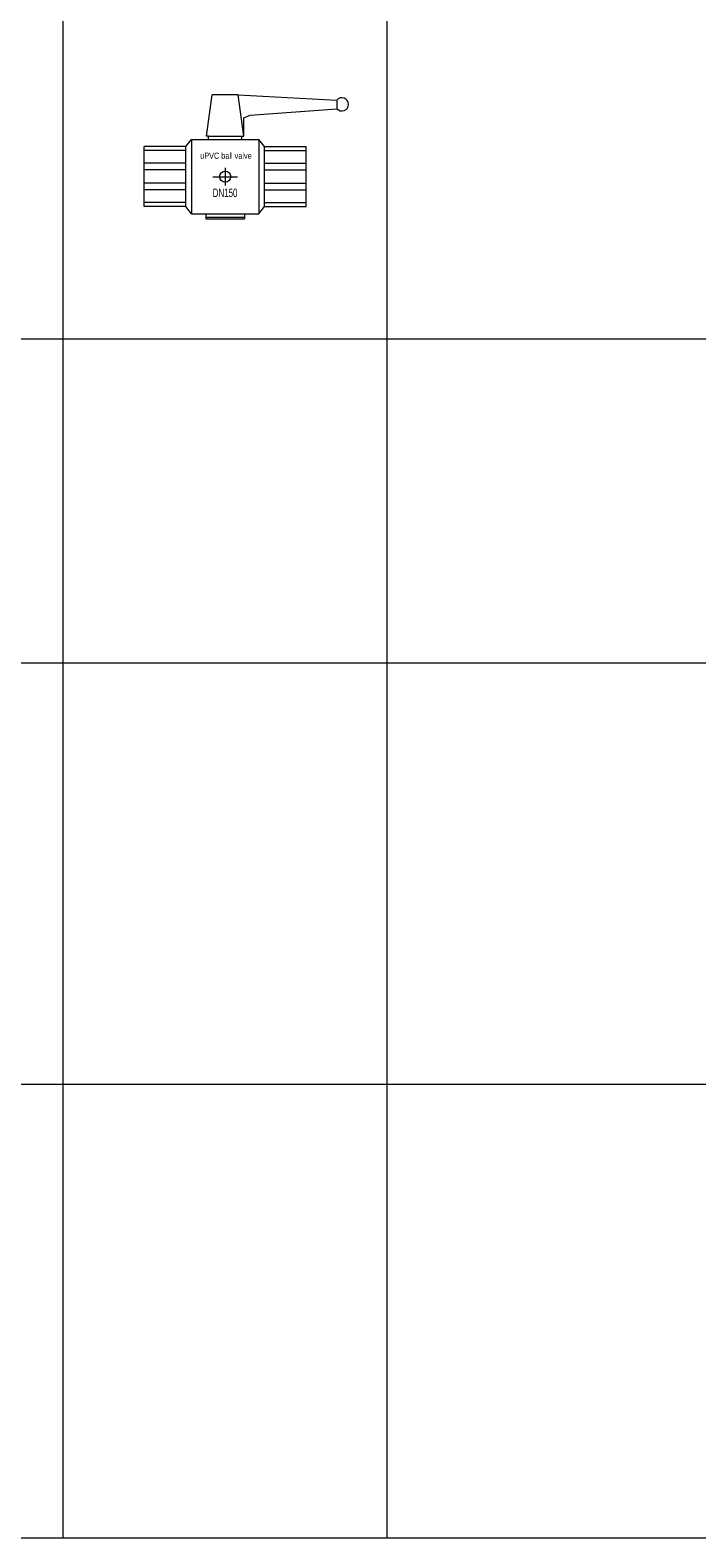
# Model space of a CAD drawing. Header units: millimetres. Extents: x 2339 to 23224, y 1509 to 18979.
# Tile 50 of 124: x 13092 to 15148, y 1509 to 6161. Entities that reach past the tile are written whole.
import ezdxf

# ---------------------------------------------------------------- set-up
doc = ezdxf.new("R2010")
doc.units = ezdxf.units.MM
doc.set_wipeout_variables(frame=1)
doc.layers.get('0').update_dxf_attribs({"lineweight": 0})
doc.styles.add('DISOCP', font='disocp.shx', dxfattribs={"width": 0.6})

# ---------------------------------------------------------------- blocks, each defined once
blk = doc.blocks.new('*U253')
blk.add_wipeout([(-39.3, -43.6), (-46.2, -34.9), (-94.9, -34.9), (-94.9, 35.2), (-46.2, 35.2), (-39.3, 43.6), (-19.5, 43.6), (-19.5, 47.6), (-21.9, 47.9), (-15.1, 95.8), (15.1, 95.8), (130.6, 89.5), (133.7, 91.8), (136.7, 92.4), (141.2, 90.9), (143.6, 88.2), (144.4, 84.8), (143.8, 81.6), (142.4, 79.4), (139.5, 77.5), (136.7, 76.9), (132.7, 78), (130.8, 79.6), (29.2, 71.9), (21.9, 69.1), (21.9, 47.6), (19.5, 47.6), (19.5, 43.6), (39.3, 43.6), (46.2, 35.2), (94.9, 35.2), (94.9, -34.9), (46.2, -34.9), (39.3, -43.6), (22.7, -43.6), (22.7, -49.4), (-22.7, -49.4), (-22.7, -43.6)])
for p, q in [((-21.9, 47.6), (-15.1, 95.8)), ((15.1, 95.8), (-15.1, 95.8)), ((21.9, 47.6), (15.1, 95.8)), ((15.1, 95.8), (130.6, 89.5)), ((130.6, 89.5), (130.8, 79.6)), ((21.9, 69.1), (29.2, 71.9)), ((29.2, 71.9), (130.8, 79.6)), ((21.9, 47.6), (21.9, 69.1)), ((-46.2, 35.2), (-39.3, 43.6)), ((-39.3, 43.6), (39.3, 43.6)), ((-39.3, 43.6), (-39.3, -43.6)), ((-19.5, 47.6), (-21.9, 47.6)), ((-19.5, 43.6), (-19.5, 47.6)), ((-19.5, 47.6), (19.5, 47.6)), ((19.5, 43.6), (19.5, 47.6)), ((19.5, 47.6), (21.9, 47.6)), ((46.2, 35.2), (39.3, 43.6)), ((39.3, 43.6), (39.3, -43.6)), ((-94.9, -34.9), (-94.9, 35.2)), ((-46.2, 35.2), (-94.9, 35.2)), ((-46.2, 30.7), (-94.9, 30.7)), ((-46.2, -34.9), (-46.2, 35.2)), ((46.2, 35.2), (94.9, 35.2)), ((46.2, -34.9), (46.2, 35.2)), ((46.2, 30.7), (94.9, 30.7)), ((94.9, -34.9), (94.9, 35.2)), ((-46.2, 15.7), (-94.9, 15.7)), ((-46.2, 7.9), (-94.9, 7.9)), ((-14.3, 0), (14.3, 0)), ((0, 10.3), (0, -10.3)), ((46.2, 15.7), (94.9, 15.7)), ((46.2, 7.9), (94.9, 7.9)), ((-46.2, -7.6), (-94.9, -7.6)), ((-46.2, -15.4), (-94.9, -15.4)), ((46.2, -7.6), (94.9, -7.6)), ((46.2, -15.4), (94.9, -15.4)), ((-46.2, -30.4), (-94.9, -30.4)), ((-46.2, -34.9), (-94.9, -34.9)), ((-39.3, -43.6), (-46.2, -34.9)), ((39.3, -43.6), (46.2, -34.9)), ((46.2, -30.4), (94.9, -30.4)), ((46.2, -34.9), (94.9, -34.9)), ((-39.3, -43.6), (39.3, -43.6)), ((-22.7, -43.6), (-22.7, -49.4)), ((-22.7, -47.5), (22.7, -47.5)), ((-22.7, -49.4), (22.7, -49.4)), ((22.7, -43.6), (22.7, -49.4))]:
    blk.add_line(p, q)
blk.add_circle((0, 0), 6.52)
blk.add_arc((136.7, 84.7), 7.75, 220.7868, 141.4446)
at = {"style": 'DISOCP', "width": 0.7}
for s, height, p in [('uPVC ball valve', 7.292, (-29.2, 20.9)), ('DN150', 9.95, (-14.6, -23.9))]:
    blk.add_text(s, height=height, dxfattribs=at).set_placement(p)

msp = doc.modelspace()

# ---------------------------------------------------------------- linework, layer by layer
for p, q in [((13193.1, 1508.9), (13193.1, 16868.4)), ((14193.1, 1508.9), (14193.1, 16868.4)), ((2339.1, 5208.9), (19193.1, 5208.9)), ((2339.1, 4208.9), (19193.1, 4208.9)), ((2339.1, 2908.9), (19193.1, 2908.9)), ((2339.1, 1508.9), (19193.1, 1508.9))]:
    msp.add_line(p, q)

# ---------------------------------------------------------------- block references
at = {"xscale": 2.634752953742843, "yscale": 2.634752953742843, "zscale": 2.634752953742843}
msp.add_blockref('*U253', (13693.1, 5708.9), dxfattribs=at)

doc.saveas('drawing.dxf')
